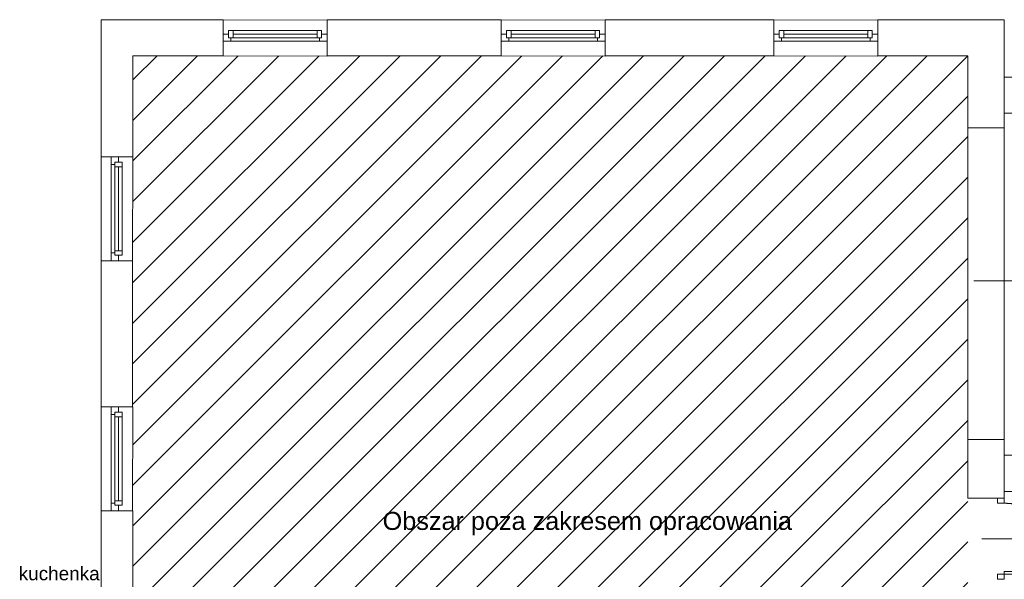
# Model space of a CAD drawing. Header units: millimetres. Extents: x -55054 to 44305, y -132338 to 49528.
# Tile 70 of 72: x 26213 to 37120, y -29968 to -23768. Entities that reach past the tile are written whole.
import ezdxf
from ezdxf.enums import TextEntityAlignment as Align

# ---------------------------------------------------------------- set-up
doc = ezdxf.new("R2010")
doc.units = ezdxf.units.MM
doc.header["$LTSCALE"] = 100
doc.linetypes.add('Kosów OSP 27-03-2026_xref$0$DASHED', pattern=[0.75, 0.5, -0.25])
for name, color, linetype, lineweight in [('.XREF', 251, 'Continuous', 5), ('Kosów OSP 27-03-2026_xref$0$A_drzwi', 8, 'Continuous', 5), ('Kosów OSP 27-03-2026_xref$0$A_okno', 8, 'Continuous', 5), ('Kosów OSP 27-03-2026_xref$0$A_opis pom', 8, 'Continuous', 5), ('Kosów OSP 27-03-2026_xref$0$A_opis stolarki', 8, 'Continuous', 5), ('Kosów OSP 27-03-2026_xref$0$A_SC_MUROWANA_DZIAŁOWA', 8, 'Continuous', 5), ('Kosów OSP 27-03-2026_xref$0$A_schody', 8, 'Continuous', 5), ('Kosów OSP 27-03-2026_xref$0$A_scianazew', 8, 'Continuous', 5)]:
    doc.layers.add(name, color=color, linetype=linetype, lineweight=lineweight)
doc.styles.add('Kosów OSP 27-03-2026_xref$0$dar-styl', font='arial.ttf')
doc.styles.add('Kosów OSP 27-03-2026_xref$0$Standard', font='arial.ttf')

# ---------------------------------------------------------------- blocks, each defined once
blk = doc.blocks.new('*U153')
at = {"color": 0}
for p, q in [((0, -6.5), (-88, -6.5)), ((-88, -6.5), (-88, -9.5)), ((0, -9.5), (-88, -9.5)), ((0, -9.5), (0, -6.5))]:
    blk.add_line(p, q, dxfattribs=at)
for points in [[(8, 0), (8, -6.5), (0, -6.5), (0, 0)], [(8, -94.5), (8, -101), (0, -101), (0, -94.5)]]:
    blk.add_lwpolyline(points, close=True, dxfattribs=at)
at = {"color": 0, "linetype": 'Kosów OSP 27-03-2026_xref$0$DASHED', "ltscale": 15}
blk.add_arc((0, -6.5), 88, 181.9536, 270, dxfattribs=at)
at = {"layer": 'Kosów OSP 27-03-2026_xref$0$A_opis stolarki'}
blk.add_line((-56.1, -50.5), (27.5, -50.5), dxfattribs=at)
at = {"layer": 'Kosów OSP 27-03-2026_xref$0$A_opis stolarki', "ltscale": 0.5, "style": 'Kosów OSP 27-03-2026_xref$0$dar-styl'}
blk.add_attdef('ODPORNOŚĆ_OGNIOWA', text='', height=15, rotation=94.0633, dxfattribs=at).set_placement((-95.9, -56.3), align=Align.TOP_CENTER)
blk.add_attdef('SYMBOL_DRZWI1', text='', height=14, dxfattribs=at).set_placement((-16.8, -50.5), align=Align.BOTTOM_CENTER)
blk.add_attdef('SYMBOL_DRZWI2', text='', height=14, dxfattribs=at).set_placement((-16.8, -53.5), align=Align.TOP_CENTER)
blk = doc.blocks.new('Kosów OSP 27-03-2026_xref')
at = {"layer": 'Kosów OSP 27-03-2026_xref$0$A_SC_MUROWANA_DZIAŁOWA'}
h = blk.add_hatch(dxfattribs=at)
h.set_pattern_fill('ANSI31', color=256, scale=10, style=0)
h.set_pattern_definition([(45, (6830.3, 921.538), (-22.45064, 22.45064), [])])
h.paths.add_polyline_path([(6112, 1404.1), (5187, 1404.1), (5187, 814.1), (6112, 814.1)])
at = {"linetype": 'Kosów OSP 27-03-2026_xref$0$DASHED', "ltscale": 50}
for points in [[(5287, 1444.1), (5287, 1404.1), (5402, 1403.7), (5402, 1443.7)], [(5595, 1444.1), (5595, 1404.1), (5710, 1403.7), (5710, 1443.7)], [(5897, 1444.1), (5897, 1404.1), (6012, 1403.7), (6012, 1443.7)], [(6152, 1324.1), (6112, 1324.1), (6112, 979.1), (6152, 979.1)], [(5187, 1292.1), (5152, 1292.1), (5152, 1177.1), (5186.6, 1177.1)], [(5187, 1015.1), (5152, 1015.1), (5152, 900.1), (5186.6, 900.1)]]:
    blk.add_lwpolyline(points, close=True, dxfattribs=at)
at = {"layer": 'Kosów OSP 27-03-2026_xref$0$A_okno'}
for p, q in [((5344.5, 1432.1, 0), (5293, 1432.1, 0)), ((5293, 1424.1, 0), (5293, 1432.1, 0)), ((5293, 1432.1, 0), (5298, 1432.1, 0)), ((5298, 1432.1, 0), (5298, 1428.6, 0)), ((5298, 1432.1, 0), (5298, 1424.1, 0)), ((5396, 1432.1, 0), (5344.5, 1432.1, 0)), ((5391, 1424.1, 0), (5391, 1432.1, 0)), ((5396, 1432.1, 0), (5396, 1424.1, 0)), ((5652.5, 1432.1, 0), (5601, 1432.1, 0)), ((5601, 1424.1, 0), (5601, 1432.1, 0)), ((5601, 1432.1, 0), (5606, 1432.1, 0)), ((5606, 1432.1, 0), (5606, 1428.6, 0)), ((5606, 1432.1, 0), (5606, 1424.1, 0)), ((5704, 1432.1, 0), (5652.5, 1432.1, 0)), ((5699, 1424.1, 0), (5699, 1432.1, 0)), ((5704, 1432.1, 0), (5704, 1424.1, 0)), ((5954.5, 1432.1, 0), (5903, 1432.1, 0)), ((5903, 1424.1, 0), (5903, 1432.1, 0)), ((5903, 1432.1, 0), (5908, 1432.1, 0)), ((5908, 1432.1, 0), (5908, 1428.6, 0)), ((5908, 1432.1, 0), (5908, 1424.1, 0)), ((6006, 1432.1, 0), (5954.5, 1432.1, 0)), ((6001, 1424.1, 0), (6001, 1432.1, 0)), ((6006, 1432.1, 0), (6006, 1424.1, 0)), ((5287, 1428.1, 0), (5293, 1428.1, 0)), ((5295.5, 1420.1, 0), (5287, 1420.1, 0)), ((5293, 1428.1, 0), (5293, 1424.1, 0)), ((5298, 1424.1, 0), (5293, 1424.1, 0)), ((5293, 1424.1, 0), (5344.5, 1424.1, 0)), ((5295.5, 1424.1, 0), (5295.5, 1420.1, 0)), ((5344.5, 1420.1, 0), (5295.5, 1420.1, 0)), ((5298, 1428.1, 0), (5344.5, 1428.1, 0)), ((5298, 1427.6, 0), (5298, 1424.1, 0)), ((5344.5, 1428.1, 0), (5391, 1428.1, 0)), ((5344.5, 1424.1, 0), (5396, 1424.1, 0)), ((5402, 1420.1, 0), (5344.5, 1420.1, 0)), ((5393.5, 1424.1, 0), (5393.5, 1420.1, 0)), ((5402, 1428.1, 0), (5396, 1428.1, 0)), ((5595, 1428.1, 0), (5601, 1428.1, 0)), ((5603.5, 1420.1, 0), (5595, 1420.1, 0)), ((5601, 1428.1, 0), (5601, 1424.1, 0)), ((5606, 1424.1, 0), (5601, 1424.1, 0)), ((5601, 1424.1, 0), (5652.5, 1424.1, 0)), ((5603.5, 1424.1, 0), (5603.5, 1420.1, 0)), ((5652.5, 1420.1, 0), (5603.5, 1420.1, 0)), ((5606, 1428.1, 0), (5652.5, 1428.1, 0)), ((5606, 1427.6, 0), (5606, 1424.1, 0)), ((5652.5, 1428.1, 0), (5699, 1428.1, 0)), ((5652.5, 1424.1, 0), (5704, 1424.1, 0)), ((5710, 1420.1, 0), (5652.5, 1420.1, 0)), ((5701.5, 1424.1, 0), (5701.5, 1420.1, 0)), ((5710, 1428.1, 0), (5704, 1428.1, 0)), ((5897, 1428.1, 0), (5903, 1428.1, 0)), ((5905.5, 1420.1, 0), (5897, 1420.1, 0)), ((5903, 1428.1, 0), (5903, 1424.1, 0)), ((5908, 1424.1, 0), (5903, 1424.1, 0)), ((5903, 1424.1, 0), (5954.5, 1424.1, 0)), ((5905.5, 1424.1, 0), (5905.5, 1420.1, 0)), ((5954.5, 1420.1, 0), (5905.5, 1420.1, 0)), ((5908, 1428.1, 0), (5954.5, 1428.1, 0)), ((5908, 1427.6, 0), (5908, 1424.1, 0)), ((5954.5, 1428.1, 0), (6001, 1428.1, 0)), ((5954.5, 1424.1, 0), (6006, 1424.1, 0)), ((6012, 1420.1, 0), (5954.5, 1420.1, 0)), ((6003.5, 1424.1, 0), (6003.5, 1420.1, 0)), ((6012, 1428.1, 0), (6006, 1428.1, 0)), ((5163, 1283.6, 0), (5163, 1292.1, 0)), ((5171, 1292.1, 0), (5171, 1286.1, 0)), ((5167, 1283.6, 0), (5163, 1283.6, 0)), ((5163, 1234.6, 0), (5163, 1283.6, 0)), ((5167, 1286.1, 0), (5175, 1286.1, 0)), ((5167, 1281.1, 0), (5167, 1286.1, 0)), ((5171, 1286.1, 0), (5167, 1286.1, 0)), ((5167, 1286.1, 0), (5167, 1234.6, 0)), ((5170.5, 1281.1, 0), (5167, 1281.1, 0)), ((5175, 1281.1, 0), (5167, 1281.1, 0)), ((5171, 1281.1, 0), (5171, 1234.6, 0)), ((5175, 1281.1, 0), (5171.5, 1281.1, 0)), ((5175, 1234.6, 0), (5175, 1286.1, 0)), ((5175, 1286.1, 0), (5175, 1281.1, 0)), ((5163, 1177.1, 0), (5163, 1234.6, 0)), ((5167, 1234.6, 0), (5167, 1183.1, 0)), ((5171, 1234.6, 0), (5171, 1188.1, 0)), ((5175, 1183.1, 0), (5175, 1234.6, 0)), ((5167, 1185.6, 0), (5163, 1185.6, 0)), ((5167, 1188.1, 0), (5175, 1188.1, 0)), ((5175, 1183.1, 0), (5167, 1183.1, 0)), ((5171, 1177.1, 0), (5171, 1183.1, 0)), ((5163, 1006.6, 0), (5163, 1015.1, 0)), ((5171, 1015.1, 0), (5171, 1009.1, 0)), ((5167, 1006.6, 0), (5163, 1006.6, 0)), ((5163, 957.6, 0), (5163, 1006.6, 0)), ((5167, 1009.1, 0), (5175, 1009.1, 0)), ((5167, 1004.1, 0), (5167, 1009.1, 0)), ((5171, 1009.1, 0), (5167, 1009.1, 0)), ((5167, 1009.1, 0), (5167, 957.6, 0)), ((5170.5, 1004.1, 0), (5167, 1004.1, 0)), ((5175, 1004.1, 0), (5167, 1004.1, 0)), ((5171, 1004.1, 0), (5171, 957.6, 0)), ((5175, 1004.1, 0), (5171.5, 1004.1, 0)), ((5175, 957.6, 0), (5175, 1009.1, 0)), ((5175, 1009.1, 0), (5175, 1004.1, 0)), ((5163, 900.1, 0), (5163, 957.6, 0)), ((5167, 957.6, 0), (5167, 906.1, 0)), ((5171, 957.6, 0), (5171, 911.1, 0)), ((5175, 906.1, 0), (5175, 957.6, 0)), ((5167, 908.6, 0), (5163, 908.6, 0)), ((5167, 911.1, 0), (5175, 911.1, 0)), ((5175, 906.1, 0), (5167, 906.1, 0)), ((5171, 900.1, 0), (5171, 906.1, 0))]:
    blk.add_line(p, q, dxfattribs=at)
at = {"layer": 'Kosów OSP 27-03-2026_xref$0$A_opis stolarki'}
blk.add_line((6221.8, 1154.6, 0.1), (6118.6, 1154.7, -0.1), dxfattribs=at)
at = {"layer": 'Kosów OSP 27-03-2026_xref$0$A_SC_MUROWANA_DZIAŁOWA'}
blk.add_lwpolyline([(6112, 914.1), (6152, 914.1)], dxfattribs=at)
at = {"layer": 'Kosów OSP 27-03-2026_xref$0$A_schody'}
for p, q in [((6832.3, 1380.5), (6152, 1380.5)), ((6832.1, 1340.5), (6152, 1340.5)), ((6830.3, 961.5), (6152, 961.5)), ((6830.3, 961.5), (6152, 961.5)), ((6830.1, 921.5), (6152, 921.5))]:
    blk.add_line(p, q, dxfattribs=at)
at = {"layer": 'Kosów OSP 27-03-2026_xref$0$A_scianazew'}
for p, q in [((5152, 1444.1), (5152, 1292.1)), ((5287, 1444.1), (5152, 1444.1)), ((5595, 1444.1), (5402, 1444.1)), ((5897, 1444.1), (5710, 1444.1)), ((5897, 1404.1), (5897, 1444.1)), ((6152, 1444.1), (6012, 1444.1)), ((6012, 1404.1), (6012, 1444.1)), ((6152, 1324.1), (6152, 1444.1)), ((5287, 1404.1), (5187, 1404.1)), ((5595, 1404.1), (5402, 1404.1)), ((5897, 1404.1), (5710, 1404.1)), ((6112, 1404.1), (6012, 1404.1)), ((6112, 1324.1), (6112, 1404.1)), ((6152, 1324.1), (6112, 1324.1)), ((5187, 1292.1), (5152, 1292.1)), ((5152, 1177.1), (5152, 1015.1)), ((5186.6, 1177.1), (5186.6, 1015.1)), ((5187, 1015.1), (5152, 1015.1)), ((6112, 914.1), (6112, 979.1)), ((6152, 979.1), (6112, 979.1)), ((6152, 914.1), (6152, 979.1)), ((5152, 900.1), (5152, 717.1)), ((5187, 900.1), (5152, 900.1))]:
    blk.add_line(p, q, dxfattribs=at)
for points in [[(5287, 1444.1), (5287, 1404.1)], [(5402, 1444.1), (5402, 1404.1)], [(5595, 1444.1), (5595, 1404.1)], [(5710, 1444.1), (5710, 1404.1)], [(5187, 1404.1), (5187, 1292.1)], [(5187, 900.1), (5187, 814.1)]]:
    blk.add_lwpolyline(points, dxfattribs=at)
at = {"layer": 'Kosów OSP 27-03-2026_xref$0$A_drzwi', "xscale": 0.8910891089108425, "yscale": 0.8910891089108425, "zscale": 0.8910891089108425, "rotation": 180}
blk.add_blockref('*U153', (6152, 824.1), dxfattribs=at)
at = {"layer": 'Kosów OSP 27-03-2026_xref$0$A_opis pom', "attachment_point": 1, "style": 'Kosów OSP 27-03-2026_xref$0$Standard'}
for s, insert, char_height, width in [('Obszar poza zakresem opracowania', (5463.6, 898.8, 0.1), 20, 473.91), ('kuchenka gazowa', (5060.5, 838, 0.1), 15, 119.075)]:
    blk.add_mtext(s, dxfattribs=dict(at, insert=insert, char_height=char_height, width=width))

msp = doc.modelspace()

# ---------------------------------------------------------------- block references
at = {"layer": '.XREF', "xscale": 10, "yscale": 10, "zscale": 10}
msp.add_blockref('Kosów OSP 27-03-2026_xref', (-24402.4, -38209.1, -141.5), dxfattribs=at)

doc.saveas('drawing.dxf')
